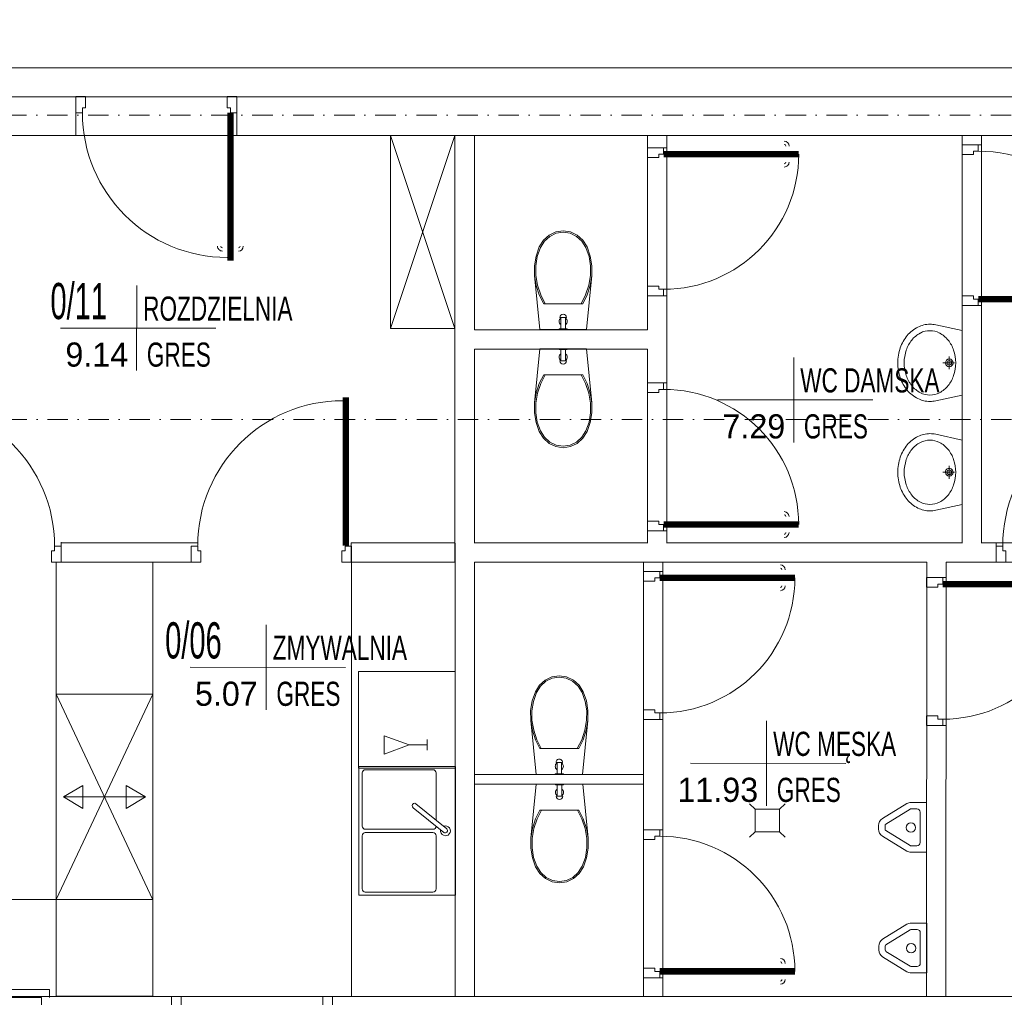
# Model space of a CAD drawing. Header units: centimetres. Extents: x -122 to 72759, y 3298 to 43172.
# Tile 61 of 243: x 35591 to 36203, y 10864 to 11472. Entities that reach past the tile are written whole.
import ezdxf
from ezdxf.enums import TextEntityAlignment as Align
from ezdxf.lldxf.tags import DXFTag

# ---------------------------------------------------------------- set-up
doc = ezdxf.new("R2010")
doc.units = ezdxf.units.CM
doc.header["$MEASUREMENT"] = 0
doc.linetypes.add('DASHDOT', pattern=[25.4, 12.7, -6.35, 0, -6.35])
doc.layers.get('0').update_dxf_attribs({"lineweight": 5})
for name, color, linetype, lineweight in [('0-LINIA CIENKA', 7, 'Continuous', 5), ('0-meble', 7, 'Continuous', 5), ('0-OSIE', 7, 'DASHDOT', 5), ('1- ŚREDNIA', 7, 'Continuous', 5), ('1-meble', 7, 'Continuous', 5), ('1-sciany projektowane', 7, 'Continuous', 5), ('_ nowe meble', 7, 'Continuous', 5), ('_ ściany konstrukcyjne', 7, 'Continuous', 5), ('_nowe meble', 7, 'Continuous', 5), ('A_drzwi', 252, 'Continuous', 5), ('A_izol-termiczna', 7, 'ZIGZAG', 5), ('A_okna', 7, 'Continuous', 5), ('A_okna opis', 7, 'Continuous', 5), ('A_okna otwarcie', 7, 'DASH', 5), ('A_okna symbol', 7, 'Continuous', 5), ('A_parapety', 7, 'Continuous', 5), ('A_przerywane', 7, 'DASH', 5), ('A_sciany', 7, 'Continuous', 5), ('A_sciany dzialowe', 7, 'Continuous', 5), ('METKI MIESZKAŃ', 7, 'Continuous', 5), ('wymiarowanie', 7, 'Continuous', 5), ('ZZZ_Xref', 7, 'Continuous', 5)]:
    doc.layers.add(name, color=color, linetype=linetype, lineweight=lineweight)
doc.styles.add('Arial', font='arial.ttf', dxfattribs={"height": 450})
doc.styles.add('ROMANS', font='romans.shx', dxfattribs={"width": 0.8, "height": 15})
doc.styles.get("Standard").update_dxf_attribs({"font": 'ARIAL.TTF'})
doc.styles.add('tabelka', font='swz721lc.ttf')
tags = doc.linetypes.add('DASH', pattern=[15, 10, -5]).pattern_tags.tags
tags[6:7] = [DXFTag(74, 4), DXFTag(75, 0), DXFTag(340, '0'), DXFTag(46, 0.0), DXFTag(50, 0.0), DXFTag(44, 0.0), DXFTag(45, 0.0)]
tags[4:5] = [DXFTag(74, 4), DXFTag(75, 0), DXFTag(340, '0'), DXFTag(46, 0.0), DXFTag(50, 0.0), DXFTag(44, 0.0), DXFTag(45, 0.0)]
doc.linetypes.add('ZIGZAG', pattern='A,0.0001,-0.2,[131,ltypeshp.shx,S=0.2,R=0,X=-0.2,Y=0],-0.4,[131,ltypeshp.shx,S=0.2,R=180,X=0.2,Y=0],-0.2', length=0.8001)

# ---------------------------------------------------------------- blocks, each defined once
blk = doc.blocks.new('*U1235')
at = {"layer": 'A_okna symbol'}
blk.add_circle((0, 82.27), 13.85, dxfattribs=at)
at = {"layer": 'A_okna opis', "style": 'ROMANS', "width": 0.7}
for tag, p in [('S', (-18.23, 46.86)), ('H', (3.76, 46.86))]:
    blk.add_attdef(tag, text='', height=10, rotation=90, dxfattribs=at).set_placement(p, align=Align.TOP_CENTER)
at = {"layer": 'A_okna symbol', "style": 'Arial'}
blk.add_attdef('SYMBOL', text='', height=10, dxfattribs=at).set_placement((0, 82.27), align=Align.MIDDLE_CENTER)
at = {"layer": 'A_okna symbol'}
blk.add_attdef('HP=', (-11.63, -44.95), '', height=10, rotation=360, dxfattribs=at)
at = {"color": 7, "lineweight": 40, "true_color": 0xffffff}
blk.add_wipeout([(57, 19), (-57, 19), (-57, 0), (-60, 0), (-60, -25), (60, -25), (60, 0), (57, 0)], dxfattribs=at)
at = {"color": 8, "linetype": 'Continuous', "lineweight": 5}
blk.add_line((0, 66.42), (0, -46.34), dxfattribs=at)
for p, q in [((-60, 0), (-50.2, 0)), ((-60, -6.5), (-60, 0)), ((-50.2, 0), (-50.2, -3.5)), ((-50.2, -3.5), (-52.6, -3.5)), ((-52.6, -3.5), (-52.6, -6.5)), ((-50.2, -1.9), (-46.46, -1.9)), ((-45.39, -3.89), (-47.7, -3.89)), ((-47.7, -8.3), (-47.7, -3.89)), ((-46, -3.89), (-46.46, -1.9)), ((-45.39, -3.89), (-45.39, -6.3)), ((45.39, -3.89), (-45.39, -3.89)), ((45.39, -3.89), (47.7, -3.89)), ((45.39, -3.89), (45.39, -6.3)), ((46, -3.89), (46.46, -1.9)), ((50.2, -1.9), (46.46, -1.9)), ((47.7, -8.3), (47.7, -3.89)), ((60, 0), (50.2, 0)), ((50.2, 0), (50.2, -3.5)), ((50.2, -3.5), (52.6, -3.5)), ((52.6, -3.5), (52.6, -6.5)), ((60, -6.5), (60, 0)), ((-52.6, -6.5), (-60, -6.5)), ((-54, -8.3), (-54, -6.5)), ((-54, -8.3), (-46.44, -8.3)), ((-45.39, -6.3), (-47.7, -6.3)), ((-47.7, -8.3), (-47.7, -6.3)), ((-46, -6.3), (-46.44, -8.3)), ((-45.44, -6.3), (45.39, -6.3)), ((45.39, -6.3), (47.7, -6.3)), ((46, -6.3), (46.44, -8.3)), ((54, -8.3), (46.44, -8.3)), ((47.7, -8.3), (47.7, -6.3)), ((52.6, -6.5), (60, -6.5)), ((54, -8.3), (54, -6.5))]:
    blk.add_line(p, q)
at = {"lineweight": 5}
for p, q in [((50.2, 0), (-50.2, 0)), ((-46.46, -1.9), (46.46, -1.9)), ((-46.44, -8.3), (46.44, -8.3))]:
    blk.add_line(p, q, dxfattribs=at)
for points in [[(-57, 0), (-57, 19)], [(57, 0), (57, 19)]]:
    blk.add_lwpolyline(points)
at = {"layer": 'A_izol-termiczna', "linetype": 'Continuous'}
for p, q in [((-56, 0), (-60, 0)), ((56, 0), (60, 0))]:
    blk.add_line(p, q, dxfattribs=at)
at = {"layer": 'A_okna otwarcie', "ltscale": 0.5}
blk.add_line((54, -8.3), (-49.87, -37.88), dxfattribs=at)
blk.add_arc((-5.23, -13.24), 48.77, 180.07083, 203.75046, dxfattribs=at)
at = {"layer": 'A_parapety'}
for points in [[(-61, 19), (-61, 24), (61, 24), (61, 19)], [(-65, -25), (-65, -30), (65, -30), (65, -25)]]:
    blk.add_lwpolyline(points, dxfattribs=at)
at = {"layer": 'A_przerywane'}
for p, q in [((57, 19), (-57, 19)), ((60, -25), (-60, -25))]:
    blk.add_line(p, q, dxfattribs=at)
at = {"layer": 'A_sciany'}
for p, q in [((-60, -25), (-60, 0)), ((60, -25), (60, 0))]:
    blk.add_line(p, q, dxfattribs=at)
blk = doc.blocks.new('A$C6B76282E')
for p, q in [((-40, 0), (40, 0)), ((40, 0), (40, -60)), ((-40, -60), (-40, 0)), ((1.23, -5.33), (16.88, -24.53)), ((-36, -12), (-3, -12)), ((-1, -7.25), (14.42, -26.19)), ((6.67, -12), (36, -12)), ((-38, -56), (-38, -14)), ((-1, -14), (-1, -56)), ((1, -14), (1, -56)), ((38, -14), (38, -56)), ((40, -60), (-40, -60)), ((-3, -58), (-36, -58)), ((36, -58), (3, -58))]:
    blk.add_line(p, q)
for centre, radius, start, end in [((0, -6.16), 3.05, 338.11958, 280.41359), ((0.21, -6.4), 1.48, 46.56787, 214.9913), ((-36, -14), 2, 90, 180), ((-3, -14), 2, 0, 90), ((3, -14), 2, 93.77167, 180), ((36, -14), 2, 0, 90), ((15.65, -25.37), 1.48, 213.51372, 34.34252), ((-36, -56), 2, 180, 270), ((-3, -56), 2, 270, 0), ((3, -56), 2, 180, 270), ((36, -56), 2, 270, 0)]:
    blk.add_arc(centre, radius, start, end)
blk = doc.blocks.new('G$CAF9F96F9')
at = {"layer": '0-meble', "xscale": -1, "rotation": 270.0000002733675}
blk.add_blockref('A$C6B76282E', (0.22, 102.91), dxfattribs=at)
blk = doc.blocks.new('G$CA1DC9C89')
at = {"layer": '0-LINIA CIENKA', "lineweight": 5}
for points in [[(1215.67, 784.71), (1175.67, 784.71), (1175.67, 664.71), (1215.67, 664.71), (1175.67, 784.71), (1215.67, 784.71), (1175.67, 664.71)], [(1215.72, 531.31), (1215.73, 249.52), (1151.46, 249.51), (1151.45, 519.38), (1215.72, 519.45)], [(1027.84, 309.59), (967.82, 437.36), (967.81, 437.34), (1027.83, 437.36), (1027.84, 309.68), (967.84, 309.68), (1027.84, 437.36)], [(967.85, 309.68), (588.93, 309.68)]]:
    blk.add_lwpolyline(points, dxfattribs=at)
blk.add_lwpolyline([(967.85, 249.68), (1027.85, 249.68), (1027.84, 519.36), (967.84, 519.36)], close=True, dxfattribs=at)
at = {"layer": '0-meble', "lineweight": 5}
for points in [[(1171.61, 411.55), (1171.61, 400.19), (1187.24, 405.87), (1171.61, 411.55)], [(1187.24, 405.87), (1198.44, 405.87)], [(1198.44, 409.19), (1198.44, 402.55)]]:
    blk.add_lwpolyline(points, dxfattribs=at)
at = {"layer": '0-OSIE', "lineweight": 5}
for points in [[(-236.32, 797.15), (4272.15, 797.15)], [(-236.1, 608.09), (4272.37, 608.09)]]:
    blk.add_lwpolyline(points, dxfattribs=at)
at = {"layer": '1- ŚREDNIA', "lineweight": 5}
for points in [[(1332.95, 519.44), (1332.94, 249.48)], [(1332.95, 519.44), (1332.95, 377.03)], [(1344.93, 249.48), (1344.95, 519.44)], [(1332.95, 387.47), (1227.97, 387.45)], [(1332.95, 381.47), (1227.97, 381.45)]]:
    blk.add_lwpolyline(points, dxfattribs=at)
at = {"layer": '1-meble', "lineweight": 5}
blk.add_lwpolyline([(1215.72, 451.42), (1155.72, 451.42), (1155.72, 391.42), (1215.72, 391.42)], close=True, dxfattribs=at)
at = {"layer": '1-sciany projektowane', "lineweight": 5}
for points in [[(1335.36, 777.03), (1347.36, 777.03)], [(1335.36, 685.03), (1347.36, 685.03)], [(1335.33, 630.84), (1347.33, 630.84)], [(1335.33, 538.84), (1347.33, 538.84)], [(1332.95, 513.71), (1344.95, 513.71)], [(1508.85, 509.83), (1520.85, 509.83)], [(1332.95, 421.71), (1344.95, 421.71)], [(1508.85, 417.83), (1520.85, 417.83)], [(1332.95, 353.11), (1344.95, 353.11)], [(1332.95, 261.11), (1344.95, 261.11)]]:
    blk.add_lwpolyline(points, dxfattribs=at)
at = {"layer": '_ nowe meble', "lineweight": 5}
for p, q in [((1265.17, 697.59), (1268.49, 663.98)), ((1300.71, 697.59), (1297.39, 663.98)), ((1295.06, 680.05), (1270.82, 680.05)), ((1280.92, 671.49), (1284.95, 671.49)), ((1281.53, 664.43), (1281.53, 671.49)), ((1284.35, 664.43), (1284.35, 671.49)), ((1268.49, 663.98), (1297.39, 663.98)), ((1280.42, 663.93), (1280.42, 664.43)), ((1280.42, 664.43), (1285.46, 664.43)), ((1285.46, 664.43), (1285.46, 663.93)), ((1514.51, 666.92), (1530.9, 663.32)), ((1530.9, 663.32), (1530.9, 623.32)), ((1265.17, 618.37), (1268.49, 651.98)), ((1297.39, 651.98), (1268.49, 651.98)), ((1280.42, 651.53), (1280.42, 652.03)), ((1285.46, 651.53), (1280.42, 651.53)), ((1281.53, 651.53), (1281.53, 644.47)), ((1284.35, 651.53), (1284.35, 644.47)), ((1285.46, 652.03), (1285.46, 651.53)), ((1300.71, 618.37), (1297.39, 651.98)), ((1284.95, 644.47), (1280.92, 644.47)), ((1518.9, 643.32), (1526.14, 643.32)), ((1522.9, 639.32), (1522.9, 647.32)), ((1270.82, 635.91), (1295.06, 635.91)), ((1530.9, 623.32), (1514.51, 619.71)), ((1514.51, 598.92), (1530.9, 595.32)), ((1530.9, 595.32), (1530.9, 555.32)), ((1518.9, 575.32), (1526.14, 575.32)), ((1522.9, 571.32), (1522.9, 579.32)), ((1530.9, 555.32), (1514.51, 551.71)), ((1262.75, 421.07), (1266.07, 387.46)), ((1298.29, 421.07), (1294.98, 387.46)), ((1268.4, 403.53), (1292.64, 403.53)), ((1282.54, 394.97), (1278.51, 394.97)), ((1279.11, 387.91), (1279.11, 394.97)), ((1281.93, 387.91), (1281.93, 394.97)), ((1294.98, 387.46), (1266.07, 387.46)), ((1283.04, 387.91), (1278, 387.91)), ((1278, 387.91), (1278, 387.41)), ((1283.04, 387.41), (1283.04, 387.91)), ((1262.86, 347.85), (1266.18, 381.46)), ((1295.09, 381.46), (1266.18, 381.46)), ((1278.11, 381.01), (1278.11, 381.51)), ((1283.15, 381.01), (1278.11, 381.01)), ((1279.22, 381.01), (1279.22, 373.95)), ((1282.05, 381.01), (1282.05, 373.95)), ((1283.15, 381.51), (1283.15, 381.01)), ((1298.41, 347.85), (1295.09, 381.46)), ((1282.65, 373.95), (1278.62, 373.95)), ((1481.38, 360.1), (1496.48, 369.36)), ((1499.1, 370.1), (1508.79, 370.1)), ((1508.79, 370.1), (1508.79, 339.15)), ((1268.52, 365.39), (1292.75, 365.39)), ((1483.47, 356.69), (1498.57, 365.95)), ((1499.1, 366.1), (1502.79, 366.1)), ((1504.79, 364.1), (1504.79, 345.15)), ((1478.99, 354.63), (1478.99, 355.83)), ((1482.99, 353.42), (1482.99, 355.83)), ((1478.99, 353.42), (1478.99, 354.63)), ((1496.48, 339.89), (1481.38, 349.15)), ((1498.57, 343.3), (1483.47, 352.56)), ((1502.79, 343.15), (1499.1, 343.15)), ((1508.79, 339.15), (1499.1, 339.15)), ((1481.5, 285.1), (1496.61, 294.36)), ((1499.22, 295.1), (1508.91, 295.1)), ((1508.91, 295.1), (1508.91, 264.15)), ((1483.59, 281.69), (1498.7, 290.95)), ((1499.22, 291.1), (1502.91, 291.1)), ((1504.91, 289.1), (1504.91, 270.15)), ((1479.12, 279.63), (1479.12, 280.83)), ((1479.12, 278.42), (1479.12, 279.63)), ((1483.12, 278.42), (1483.12, 280.83)), ((1498.7, 268.3), (1483.59, 277.56)), ((1496.61, 264.89), (1481.5, 274.15)), ((1502.91, 268.15), (1499.22, 268.15)), ((1508.91, 264.15), (1499.22, 264.15))]:
    blk.add_line(p, q, dxfattribs=at)
for points in [[(1268.1, 715.38), (1270.68, 719.49), (1274.21, 722.67), (1278.4, 724.68), (1282.94, 725.37)], [(1268.81, 715), (1271.27, 718.91), (1274.63, 721.94), (1278.62, 723.85), (1282.94, 724.51)], [(1282.94, 725.37), (1287.48, 724.68), (1291.67, 722.67), (1295.19, 719.49), (1297.78, 715.38)], [(1282.94, 725.37), (1287.48, 724.68), (1291.67, 722.67), (1295.19, 719.49), (1297.78, 715.38)], [(1282.94, 724.51), (1287.26, 723.85), (1291.25, 721.94), (1294.6, 718.91), (1297.06, 715)], [(1265.17, 697.59), (1265.1, 703.69), (1266.09, 709.69), (1268.1, 715.38)], [(1265.96, 697.68), (1265.89, 703.62), (1266.86, 709.46), (1268.81, 715)], [(1297.06, 715), (1299.02, 709.46), (1299.98, 703.62), (1299.92, 697.68)], [(1297.78, 715.38), (1299.79, 709.69), (1300.78, 703.69), (1300.71, 697.59)], [(1271.77, 680.05), (1268.98, 685.57), (1267.03, 691.5), (1265.96, 697.68)], [(1299.92, 697.68), (1298.84, 691.5), (1296.89, 685.57), (1294.11, 680.05)], [(1270.82, 680.05), (1268.11, 685.56), (1266.21, 691.45), (1265.17, 697.59)], [(1300.71, 697.59), (1299.66, 691.45), (1297.76, 685.56), (1295.06, 680.05)], [(1265.17, 618.37), (1266.21, 624.51), (1268.11, 630.4), (1270.82, 635.91)], [(1265.96, 618.28), (1267.03, 624.46), (1268.98, 630.39), (1271.77, 635.91)], [(1294.11, 635.91), (1296.89, 630.39), (1298.84, 624.46), (1299.92, 618.28)], [(1295.06, 635.91), (1297.76, 630.4), (1299.66, 624.51), (1300.71, 618.37)], [(1268.1, 600.58), (1266.09, 606.27), (1265.1, 612.27), (1265.17, 618.37)], [(1268.81, 600.96), (1266.86, 606.5), (1265.89, 612.34), (1265.96, 618.28)], [(1299.92, 618.28), (1299.98, 612.34), (1299.02, 606.5), (1297.06, 600.96)], [(1300.71, 618.37), (1300.78, 612.27), (1299.79, 606.27), (1297.78, 600.58)], [(1282.94, 590.59), (1278.4, 591.27), (1274.21, 593.29), (1270.68, 596.47), (1268.1, 600.58)], [(1282.94, 590.59), (1278.4, 591.27), (1274.21, 593.29), (1270.68, 596.47), (1268.1, 600.58)], [(1282.94, 591.45), (1278.62, 592.11), (1274.63, 594.02), (1271.27, 597.05), (1268.81, 600.96)], [(1297.06, 600.96), (1294.6, 597.05), (1291.25, 594.02), (1287.26, 592.11), (1282.94, 591.45)], [(1297.78, 600.58), (1295.19, 596.47), (1291.67, 593.29), (1287.48, 591.27), (1282.94, 590.59)], [(1027.8, 519.45), (1027.8, 391.68), (1027.84, 391.68), (1027.85, 249.51), (1027.85, 249.51)], [(1280.52, 448.85), (1275.98, 448.17), (1271.79, 446.15), (1268.27, 442.97), (1265.68, 438.86)], [(1280.52, 448.85), (1275.98, 448.17), (1271.79, 446.15), (1268.27, 442.97), (1265.68, 438.86)], [(1280.52, 447.99), (1276.2, 447.33), (1272.21, 445.42), (1268.86, 442.39), (1266.4, 438.48)], [(1295.37, 438.86), (1292.78, 442.97), (1289.26, 446.15), (1285.06, 448.17), (1280.52, 448.85)], [(1294.65, 438.48), (1292.19, 442.39), (1288.83, 445.42), (1284.84, 447.33), (1280.52, 447.99)], [(1265.68, 438.86), (1263.67, 433.17), (1262.68, 427.17), (1262.75, 421.07)], [(1266.4, 438.48), (1264.44, 432.94), (1263.48, 427.1), (1263.55, 421.16)], [(1297.5, 421.16), (1297.57, 427.1), (1296.61, 432.94), (1294.65, 438.48)], [(1298.29, 421.07), (1298.36, 427.17), (1297.37, 433.17), (1295.37, 438.86)], [(1262.75, 421.07), (1263.8, 414.93), (1265.7, 409.04), (1268.4, 403.53)], [(1263.55, 421.16), (1264.62, 414.98), (1266.57, 409.05), (1269.35, 403.53)], [(1291.69, 403.53), (1294.48, 409.05), (1296.43, 414.98), (1297.5, 421.16)], [(1292.64, 403.53), (1295.35, 409.04), (1297.25, 414.93), (1298.29, 421.07)], [(1262.86, 347.85), (1263.91, 353.99), (1265.81, 359.88), (1268.52, 365.39)], [(1263.66, 347.76), (1264.73, 353.94), (1266.68, 359.87), (1269.47, 365.39)], [(1291.8, 365.39), (1294.59, 359.87), (1296.54, 353.94), (1297.61, 347.76)], [(1292.75, 365.39), (1295.46, 359.88), (1297.36, 353.99), (1298.41, 347.85)], [(1265.79, 330.06), (1263.78, 335.75), (1262.79, 341.75), (1262.86, 347.85)], [(1266.51, 330.44), (1264.55, 335.98), (1263.59, 341.82), (1263.66, 347.76)], [(1297.61, 347.76), (1297.68, 341.82), (1296.72, 335.98), (1294.76, 330.44)], [(1298.41, 347.85), (1298.47, 341.75), (1297.49, 335.75), (1295.48, 330.06)], [(1280.63, 320.07), (1276.09, 320.76), (1271.9, 322.77), (1268.38, 325.95), (1265.79, 330.06)], [(1280.63, 320.07), (1276.09, 320.76), (1271.9, 322.77), (1268.38, 325.95), (1265.79, 330.06)], [(1280.63, 320.93), (1276.31, 321.59), (1272.32, 323.5), (1268.97, 326.53), (1266.51, 330.44)], [(1294.76, 330.44), (1292.3, 326.53), (1288.95, 323.5), (1284.96, 321.59), (1280.63, 320.93)], [(1295.48, 330.06), (1292.89, 325.95), (1289.37, 322.77), (1285.17, 320.76), (1280.63, 320.07)]]:
    blk.add_lwpolyline(points, dxfattribs=at)
for centre in [(1499.09, 354.47), (1499.22, 279.47)]:
    blk.add_circle(centre, 2.94, dxfattribs=at)
for centre, radius, start, end in [((1282.94, 671.49), 2.02, 0, 180), ((1282.94, 669.07), 2.52, 126.86, 233.14), ((1282.94, 669.07), 2.52, 306.86, 53.14), ((1510.9, 650.55), 16.77, 90, 116.42996), ((1510.9, 650.55), 16.77, 77.58929, 90), ((1512.64, 647.05), 20.67, 116.42996, 140.19443), ((1512.68, 646.99), 16.76, 117.37363, 141.34019), ((1510.9, 650.41), 12.9, 90, 117.37363), ((1510.9, 650.41), 12.9, 62.62637, 90), ((1509.13, 646.99), 16.76, 38.65981, 62.62637), ((1515.36, 644.79), 24.21, 140.19443, 160.95645), ((1515.46, 644.76), 20.32, 141.34019, 161.66631), ((1506.35, 644.76), 20.32, 18.33369, 38.65981), ((1282.94, 646.89), 2.52, 126.86, 233.14), ((1282.94, 646.89), 2.52, 306.86, 53.14), ((1519.63, 643.32), 28.72, 160.95645, 180), ((1519.83, 643.32), 24.93, 161.66631, 180), ((1501.98, 643.32), 24.93, 360, 18.33369), ((1282.94, 644.47), 2.02, 180, 360), ((1519.63, 643.32), 28.72, 180, 199.04355), ((1519.83, 643.32), 24.93, 180, 198.33369), ((1522.9, 643.32), 2.39, 360, 180), ((1522.9, 643.32), 2.39, 180, 360), ((1522.9, 643.32), 1.44, 360, 180), ((1522.9, 643.32), 1.44, 180, 360), ((1501.98, 643.32), 24.93, 341.66631, 360), ((1515.36, 641.84), 24.21, 199.04355, 219.80557), ((1515.46, 641.87), 20.32, 198.33369, 218.65981), ((1506.35, 641.87), 20.32, 321.34019, 341.66631), ((1512.64, 639.58), 20.67, 219.80557, 243.57004), ((1512.68, 639.64), 16.76, 218.65981, 242.62637), ((1510.9, 636.22), 12.9, 242.62637, 270), ((1510.9, 636.22), 12.9, 270, 297.37363), ((1509.13, 639.64), 16.76, 297.37363, 321.34019), ((1510.9, 636.08), 16.77, 243.57004, 270), ((1510.9, 636.08), 16.77, 270, 282.4107), ((1512.64, 579.05), 20.67, 116.42996, 140.19443), ((1512.68, 578.99), 16.76, 117.37363, 141.34019), ((1510.9, 582.55), 16.77, 90, 116.42996), ((1510.9, 582.41), 12.9, 90, 117.37363), ((1510.9, 582.55), 16.77, 77.58929, 90), ((1510.9, 582.41), 12.9, 62.62637, 90), ((1509.13, 578.99), 16.76, 38.65981, 62.62637), ((1515.36, 576.79), 24.21, 140.19443, 160.95645), ((1515.46, 576.76), 20.32, 141.34019, 161.66631), ((1506.35, 576.76), 20.32, 18.33369, 38.65981), ((1519.63, 575.32), 28.72, 160.95645, 180), ((1519.83, 575.32), 24.93, 161.66631, 180), ((1501.98, 575.32), 24.93, 0, 18.33369), ((1519.63, 575.32), 28.72, 180, 199.04355), ((1519.83, 575.32), 24.93, 180, 198.33369), ((1522.9, 575.32), 2.39, 359.99999, 180), ((1522.9, 575.32), 2.39, 180, 359.99999), ((1522.9, 575.32), 1.44, 360, 180), ((1522.9, 575.32), 1.44, 180, 360), ((1501.98, 575.32), 24.93, 341.66631, 0), ((1515.36, 573.84), 24.21, 199.04355, 219.80557), ((1515.46, 573.87), 20.32, 198.33369, 218.65981), ((1506.35, 573.87), 20.32, 321.34019, 341.66631), ((1512.64, 571.58), 20.67, 219.80557, 243.57004), ((1512.68, 571.64), 16.76, 218.65981, 242.62637), ((1509.13, 571.64), 16.76, 297.37363, 321.34019), ((1510.9, 568.08), 16.77, 243.57004, 270), ((1510.9, 568.22), 12.9, 242.62637, 270), ((1510.9, 568.22), 12.9, 270, 297.37363), ((1510.9, 568.08), 16.77, 270, 282.4107), ((1280.52, 392.55), 2.52, 126.86, 233.13999), ((1280.52, 394.97), 2.02, 359.99999, 180), ((1280.52, 392.55), 2.52, 306.86, 53.14), ((1280.63, 376.37), 2.52, 126.86, 233.14), ((1280.63, 373.95), 2.02, 180, 0), ((1280.63, 376.37), 2.52, 306.86, 53.14), ((1499.1, 365.1), 5, 90, 121.52271), ((1499.1, 365.1), 1, 89.99999, 121.52271), ((1502.79, 364.1), 2, 0, 90), ((1483.99, 355.83), 5, 121.52271, 180), ((1483.99, 355.83), 1, 121.52271, 180), ((1483.99, 353.42), 5, 180, 238.47729), ((1483.99, 353.42), 1, 180, 238.4773), ((1499.1, 344.15), 1, 238.47729, 270), ((1502.79, 345.15), 2, 270, 360), ((1499.1, 344.15), 5, 238.47729, 270), ((1499.22, 290.1), 5, 90, 121.52271), ((1499.22, 290.1), 1, 89.99999, 121.52271), ((1502.91, 289.1), 2, 360, 90), ((1484.12, 280.83), 5, 121.5227, 180), ((1484.12, 280.83), 1, 121.52271, 180), ((1484.12, 278.42), 5, 180, 238.47729), ((1484.12, 278.42), 1, 180, 238.4773), ((1502.91, 270.15), 2, 270, 360), ((1499.22, 269.15), 5, 238.47729, 270), ((1499.22, 269.15), 1, 238.47729, 269.99999)]:
    blk.add_arc(centre, radius, start, end, dxfattribs=at)
at = {"layer": '_ ściany konstrukcyjne', "lineweight": 5}
for points in [[(1745.97, 892.87), (1745.97, 808.68), (81.01, 808.68), (81.01, 1764.12), (1745.97, 1764.12), (1745.97, 1042.87)], [(350.12, 784.7), (925.86, 784.69), (925.86, 784.69), (1769.95, 784.64), (1770.04, 892.87)], [(1746, 826.73), (81.01, 826.73)], [(349.88, 544.32), (349.88, 249.53), (1889.96, 249.46), (1889.96, 809.16), (1952.01, 809.14)], [(349.88, 544.32), (349.88, 249.53), (1889.96, 249.46), (1889.96, 809.16), (1952.01, 809.13)], [(980.12, 808.79), (980.12, 784.79)], [(1080.12, 808.79), (1080.12, 784.79)], [(1215.68, 519.29), (1215.55, 784.55)], [(1227.79, 784.44), (1227.8, 663.88)], [(1307.26, 784.63), (1530.9, 784.64)], [(1307.26, 784.64), (1335.29, 784.64)], [(1343.27, 784.64), (1307.26, 784.64)], [(1335.35, 671.27), (1335.36, 784.64)], [(1347.33, 531.32), (1347.36, 784.63)], [(1530.9, 784.64), (1530.9, 531.32)], [(1530.9, 784.64), (1530.9, 531.32)], [(1542.9, 784.64), (1542.9, 531.32)], [(1530.9, 778.87), (1542.9, 778.87)], [(1530.9, 678.87), (1542.9, 678.87)], [(1335.35, 663.87), (1335.35, 671.27)], [(1227.8, 663.88), (1335.35, 663.87)], [(1227.8, 651.88), (1227.8, 531.32)], [(1227.8, 651.88), (1335.34, 651.87)], [(1335.33, 531.32), (1335.34, 651.87)], [(1335.33, 531.4), (1227.8, 531.41)], [(1530.9, 531.38), (1347.33, 531.4)], [(1889.96, 531.36), (1542.9, 531.38)], [(1552.15, 519.47), (1552.15, 531.47)], [(1215.89, 249.47), (1215.72, 519.41)], [(1215.72, 519.41), (1215.73, 249.52)], [(1227.8, 249.47), (1227.8, 519.45)], [(1508.9, 519.39), (1227.8, 519.41)], [(1484.77, 519.44), (1464.59, 519.45)], [(1508.8, 249.48), (1508.9, 519.42)], [(1520.8, 249.48), (1520.9, 519.42)], [(1671.79, 519.37), (1520.9, 519.39)], [(1039.5, 249.52), (1039.5, 204.52)], [(1139.5, 249.52), (1139.5, 204.52)], [(1211.61, 249.47), (1332.95, 249.48)], [(1297.11, 249.48), (1508.8, 249.48)]]:
    blk.add_lwpolyline(points, dxfattribs=at)
at = {"layer": '_nowe meble', "lineweight": 5}
for points in [[(1398.71, 369.2), (1402.18, 365.96)], [(1417.39, 365.96), (1420.86, 369.2)], [(1398.71, 348.54), (1402.18, 351.77)], [(1417.39, 351.77), (1420.86, 348.54)]]:
    blk.add_lwpolyline(points, dxfattribs=at)
blk.add_lwpolyline([(1402.18, 351.77), (1417.39, 351.77), (1417.39, 365.96), (1402.18, 365.96)], close=True, dxfattribs=at)
at = {"layer": 'A_drzwi', "lineweight": 5}
for points in [[(986.12, 801.79), (984.12, 801.79), (984.12, 798.79), (980.12, 798.79), (980.12, 798.79), (980.12, 798.79), (980.12, 808.79), (980.12, 808.79), (980.12, 808.79), (986.12, 808.79)], [(1074.12, 801.79), (1076.12, 801.79), (1076.12, 798.79), (1080.12, 798.79), (1080.12, 798.79), (1080.12, 798.79), (1080.12, 808.79), (1080.12, 808.79), (1080.12, 808.79), (1074.12, 808.79)], [(1537.9, 772.87), (1537.9, 774.87), (1540.9, 774.87), (1540.9, 778.87), (1540.9, 778.87), (1540.9, 778.87), (1530.9, 778.87), (1530.9, 778.87), (1530.9, 778.87), (1530.9, 772.87)], [(1342.36, 771.03), (1342.36, 773.03), (1345.36, 773.03), (1345.36, 777.03), (1345.36, 777.03), (1345.36, 777.03), (1335.36, 777.03), (1335.36, 777.03), (1335.36, 777.03), (1335.36, 771.03)], [(1342.36, 691.03), (1342.36, 689.03), (1345.36, 689.03), (1345.36, 685.03), (1345.36, 685.03), (1345.36, 685.03), (1335.36, 685.03), (1335.36, 685.03), (1335.36, 685.03), (1335.36, 691.03)], [(1537.9, 684.87), (1537.9, 682.87), (1540.9, 682.87), (1540.9, 678.87), (1540.9, 678.87), (1540.9, 678.87), (1530.9, 678.87), (1530.9, 678.87), (1530.9, 678.87), (1530.9, 684.87)], [(1342.33, 624.84), (1342.33, 626.84), (1345.33, 626.84), (1345.33, 630.84), (1345.33, 630.84), (1345.33, 630.84), (1335.33, 630.84), (1335.33, 630.84), (1335.33, 630.84), (1335.33, 624.84)], [(1342.33, 544.84), (1342.33, 542.84), (1345.33, 542.84), (1345.33, 538.84), (1345.33, 538.84), (1345.33, 538.84), (1335.33, 538.84), (1335.33, 538.84), (1335.33, 538.84), (1335.33, 544.84)], [(964.83, 526.4), (966.83, 526.4), (966.83, 529.4), (970.83, 529.4), (970.83, 529.4), (970.83, 529.4), (970.83, 519.4), (970.83, 519.4), (970.83, 519.4), (964.83, 519.4)], [(1057.81, 526.41), (1055.81, 526.41), (1055.81, 529.41), (1051.81, 529.41), (1051.81, 529.41), (1051.81, 529.41), (1051.81, 519.41), (1051.81, 519.41), (1051.81, 519.41), (1057.81, 519.41)], [(1145.45, 526.43), (1147.45, 526.43), (1147.45, 529.43), (1151.45, 529.43), (1151.45, 529.43), (1151.45, 529.43), (1151.45, 519.43), (1151.45, 519.43), (1151.45, 519.43), (1145.45, 519.43)], [(1558.15, 526.47), (1556.15, 526.47), (1556.15, 529.47), (1552.15, 529.47), (1552.15, 529.47), (1552.15, 529.47), (1552.15, 519.47), (1552.15, 519.47), (1552.15, 519.47), (1558.15, 519.47)], [(1339.95, 507.71), (1339.95, 509.71), (1342.95, 509.71), (1342.95, 513.71), (1342.95, 513.71), (1342.95, 513.71), (1332.95, 513.71), (1332.95, 513.71), (1332.95, 513.71), (1332.95, 507.71)], [(1515.85, 503.83), (1515.85, 505.83), (1518.85, 505.83), (1518.85, 509.83), (1518.85, 509.83), (1518.85, 509.83), (1508.85, 509.83), (1508.85, 509.83), (1508.85, 509.83), (1508.85, 503.83)], [(1339.95, 427.71), (1339.95, 425.71), (1342.95, 425.71), (1342.95, 421.71), (1342.95, 421.71), (1342.95, 421.71), (1332.95, 421.71), (1332.95, 421.71), (1332.95, 421.71), (1332.95, 427.71)], [(1515.85, 423.83), (1515.85, 421.83), (1518.85, 421.83), (1518.85, 417.83), (1518.85, 417.83), (1518.85, 417.83), (1508.85, 417.83), (1508.85, 417.83), (1508.85, 417.83), (1508.85, 423.83)], [(1339.95, 347.11), (1339.95, 349.11), (1342.95, 349.11), (1342.95, 353.11), (1342.95, 353.11), (1342.95, 353.11), (1332.95, 353.11), (1332.95, 353.11), (1332.95, 353.11), (1332.95, 347.11)], [(1339.95, 267.11), (1339.95, 265.11), (1342.95, 265.11), (1342.95, 261.11), (1342.95, 261.11), (1342.95, 261.11), (1332.95, 261.11), (1332.95, 261.11), (1332.95, 261.11), (1332.95, 267.11)], [(1045.5, 242.52), (1043.5, 242.52), (1043.5, 239.52), (1039.5, 239.52), (1039.5, 239.52), (1039.5, 239.52), (1039.5, 249.52), (1039.5, 249.52), (1039.5, 249.52), (1045.5, 249.52)], [(1133.5, 242.52), (1135.5, 242.52), (1135.5, 239.52), (1139.5, 239.52), (1139.5, 239.52), (1139.5, 239.52), (1139.5, 249.52), (1139.5, 249.52), (1139.5, 249.52), (1133.5, 249.52)]]:
    blk.add_lwpolyline(points, close=True, dxfattribs=at)
at = {"layer": 'A_drzwi', "lineweight": 5, "const_width": 4}
for points in [[(1076.12, 798.79), (1076.12, 706.79)], [(1345.36, 773.03), (1429.36, 773.03)], [(1540.9, 682.87), (1632.9, 682.87)], [(1147.81, 529.78), (1147.81, 621.78)], [(1345.33, 542.84), (1429.33, 542.84)], [(1342.95, 509.71), (1426.95, 509.71)], [(1518.85, 505.83), (1602.85, 505.83)], [(1342.95, 265.11), (1426.95, 265.11)]]:
    blk.add_lwpolyline(points, dxfattribs=at)
at = {"layer": 'A_drzwi', "lineweight": 5, "ltscale": 0.2}
for centre, radius, start, end in [((1074.12, 798.79), 90, 180, 270), ((1345.36, 773.03), 84, 270, 0), ((1540.9, 684.87), 90, 0, 90), ((1345.33, 542.84), 84, 0, 90), ((876.83, 529.4), 90, 0, 90), ((1145.81, 529.78), 90, 90, 180), ((1646.15, 529.47), 90, 90, 180), ((1342.95, 509.71), 84, 270, 0), ((1518.85, 505.83), 84, 270, 0), ((1342.95, 265.11), 84, 360, 90)]:
    blk.add_arc(centre, radius, start, end, dxfattribs=at)
at = {"layer": 'A_drzwi', "lineweight": 5}
for centre, radius, start, end in [((1420.36, 778.03), 3, 359.98989, 89.98989), ((1420.36, 778.03), 1, 359.98989, 89.98989), ((1420.36, 768.03), 3, 269.98988, 359.98989), ((1420.36, 768.03), 1, 269.98988, 359.98988), ((1071.12, 715.79), 3, 179.98989, 269.98989), ((1071.12, 715.79), 1, 179.98989, 269.98988), ((1081.12, 715.78), 3, 269.98989, 359.98989), ((1081.12, 715.78), 1, 269.98989, 359.98989), ((1420.33, 547.84), 3, 0.01011, 90.01011), ((1420.33, 547.84), 1, 0.01011, 90.01011), ((1420.33, 537.84), 3, 270.01011, 0.01011), ((1420.33, 537.84), 1, 270.01012, 0.01012), ((1417.95, 514.71), 3, 359.98989, 89.98988), ((1417.95, 514.71), 1, 359.98989, 89.98988), ((1417.95, 504.71), 3, 269.98988, 359.98988), ((1417.95, 504.71), 1, 269.98988, 359.98988), ((1417.95, 270.1), 3, 0.01011, 90.01011), ((1417.95, 270.1), 1, 0.01011, 90.01011), ((1417.95, 260.1), 3, 270.01011, 0.01011), ((1417.95, 260.1), 1, 270.01012, 0.01012)]:
    blk.add_arc(centre, radius, start, end, dxfattribs=at)
at = {"layer": 'A_sciany dzialowe', "lineweight": 5}
for p, q in [((980.12, 807.79), (980.12, 799.79)), ((1080.12, 807.79), (1080.12, 799.79)), ((1531.9, 778.87), (1539.9, 778.87)), ((1336.36, 777.03), (1344.36, 777.03)), ((1336.36, 685.03), (1344.36, 685.03)), ((1531.9, 678.87), (1539.9, 678.87)), ((1336.33, 630.84), (1344.33, 630.84)), ((1336.33, 538.84), (1344.33, 538.84)), ((970.83, 520.4), (970.83, 528.4)), ((1051.81, 520.78), (1051.81, 528.78)), ((1151.23, 519.52), (1151.23, 531.45)), ((1552.15, 520.47), (1552.15, 528.47)), ((1333.95, 513.71), (1341.95, 513.71)), ((1509.85, 509.83), (1517.85, 509.83)), ((1333.95, 421.71), (1341.95, 421.71)), ((1509.85, 417.83), (1517.85, 417.83)), ((1333.95, 353.11), (1341.95, 353.11)), ((1333.95, 261.11), (1341.95, 261.11))]:
    blk.add_line(p, q, dxfattribs=at)
at = {"layer": 'METKI MIESZKAŃ', "lineweight": 5}
for p, q in [((1017.85, 691.29), (1017.82, 638.5)), ((1426.25, 646.68), (1426.22, 593.89)), ((1098.38, 480.48), (1098.35, 427.7)), ((1409.42, 420.77), (1409.39, 367.99))]:
    blk.add_line(p, q, dxfattribs=at)
for points in [[(970.49, 664.92), (1067.11, 664.87)], [(1378.89, 620.31), (1475.5, 620.26)], [(1051.01, 454.12), (1147.63, 454.07)], [(1362.05, 394.41), (1458.67, 394.36)]]:
    blk.add_lwpolyline(points, dxfattribs=at)
at = {"layer": 'wymiarowanie', "lineweight": 5, "ltscale": 0.5}
for p, q in [((970.83, 519.76), (970.83, 531.85)), ((970.83, 531.45), (1055.83, 531.45)), ((1151.23, 531.45), (1215.72, 531.45)), ((964.83, 519.41), (1057.81, 519.41))]:
    blk.add_line(p, q, dxfattribs=at)
for points in [[(972.38, 373.52), (1023.3, 373.52), (1011.35, 380.69), (1011.35, 373.52)], [(1023.3, 373.52), (972.38, 373.52), (984.33, 380.69), (984.33, 373.52)], [(972.38, 373.52), (1023.3, 373.52), (1011.36, 366.36), (1011.35, 373.52)], [(1023.3, 373.52), (972.38, 373.52), (984.33, 366.36), (984.33, 373.52)]]:
    blk.add_lwpolyline(points, dxfattribs=at)
blk.add_blockref('G$CAF9F96F9', (1215.73, 249.52))
at = {"layer": 'METKI MIESZKAŃ', "lineweight": 5, "ltscale": 0.5, "style": 'tabelka'}
for s, height, width, p in [('0/11', 22.5, 0.6, (964.25, 670.47)), ('ROZDZIELNIA', 15, 0.7, (1021.88, 669.54)), ('GRES', 15, 0.7, (1024.16, 640.94)), ('WC DAMSKA', 15, 0.7, (1430.28, 624.93)), ('GRES', 15, 0.7, (1432.56, 596.33)), ('0/06', 22.5, 0.6, (1035.55, 459.59)), ('ZMYWALNIA', 15, 0.7, (1102.41, 458.74)), ('GRES', 15, 0.7, (1104.69, 430.13)), ('WC MĘSKA', 15, 0.7, (1413.45, 399.03)), ('GRES', 15, 0.7, (1415.73, 370.42))]:
    blk.add_text(s, height=height, rotation=359.97073, dxfattribs=dict(at, width=width)).set_placement(p)
for s, p in [('9.14', (1012.58, 640.95)), ('7.29', (1420.97, 596.34)), ('5.07', (1093.1, 430.15)), ('11.93', (1404.14, 370.44))]:
    blk.add_text(s, height=15, rotation=359.97073, dxfattribs=at).set_placement(p, align=Align.RIGHT)
at = {"layer": 'A_okna', "lineweight": 5}
ref = blk.add_blockref('*U1235', (898.62, 223.79), dxfattribs=dict(at, xscale=-1, rotation=179.9999999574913))
ref.add_attrib('SYMBOL', 'O2', dxfattribs={"layer": 'A_okna symbol', "height": 9.996, "rotation": 180, "style": 'Arial'}).set_placement((898.62, 141.52), align=Align.MIDDLE_CENTER)
ref.add_attrib('S', '120', dxfattribs={"layer": 'A_okna opis', "height": 10, "rotation": 90, "style": 'ROMANS', "width": 0.7}).set_placement((880.39, 176.93), align=Align.TOP_CENTER)
ref.add_attrib('H', '120', dxfattribs={"layer": 'A_okna opis', "height": 10, "rotation": 90, "style": 'ROMANS', "width": 0.7}).set_placement((902.38, 176.93), align=Align.TOP_CENTER)

msp = doc.modelspace()

# ---------------------------------------------------------------- block references
at = {"layer": 'ZZZ_Xref'}
msp.add_blockref('G$CA1DC9C89', (34646.15529, 10615.38849), dxfattribs=at)

doc.saveas('drawing.dxf')
